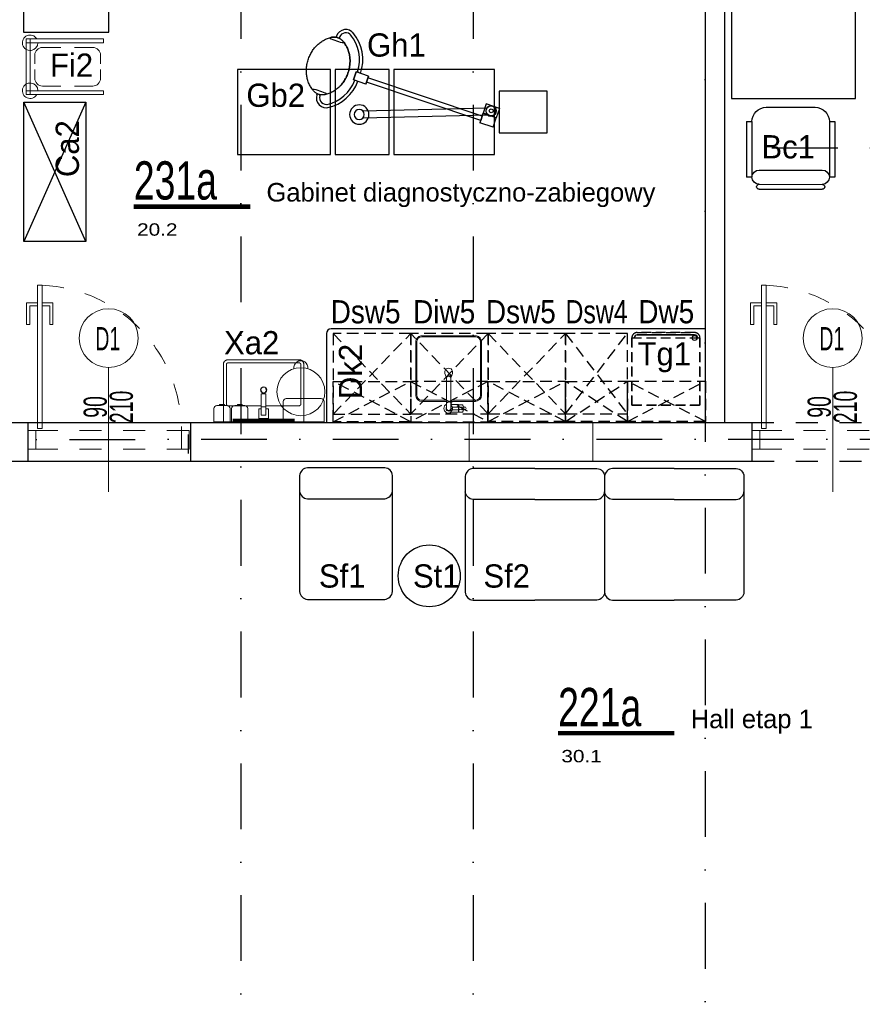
# Model space of a CAD drawing. Header units: millimetres. Extents: x 14495 to 271441, y -21035 to 2232.
# Tile 166 of 227: x 85807 to 86351, y -2618 to -1982. Entities that reach past the tile are written whole.
import ezdxf
from ezdxf.enums import TextEntityAlignment as Align

# ---------------------------------------------------------------- set-up
doc = ezdxf.new("R2010")
doc.units = ezdxf.units.MM
for name, pattern in [('0921-PX-TE-20-60$0$0921-X-AR-20-00-FA$0$DASHED2', [0.375, 0.25, -0.125]), ('DASHDOT', [1, 0.5, -0.25, 0, -0.25]), ('DASHED', [28.222222, 14.111111, -14.111111]), ('KRESKOWA2', [0.375, 0.25, -0.125])]:
    doc.linetypes.add(name, pattern=pattern)
for name, color, linetype in [('-- TECH  SYMBOLE', 1, 'Continuous'), ('-- TECH SYMBOLE NOWE', 1, 'Continuous'), ('-- TECH WYPOSAŻENIE', 2, 'Continuous'), ('-TECH SANITARNA', 1, 'Continuous'), ('_1_cienkie', 251, 'Continuous'), ('A-POW-NR', 1, 'Continuous'), ('A_cieńsza', 8, 'Continuous'), ('A_L_PRZEK', 3, 'Continuous'), ('A_OSIE', 252, 'DASHDOT'), ('A_PROJEKTOWANE', 3, 'Continuous'), ('A_SC_DZIAlOWE', 4, 'Continuous'), ('TECH Meble', 1, 'Continuous'), ('TECH Sprzęt', 1, 'Continuous')]:
    doc.layers.add(name, color=color, linetype=linetype)
for name, color, linetype, lineweight in [('03', 2, 'Continuous', 13), ('A-DOOR-IDEN', 1, 'Continuous', 18), ('A_Stolarka_drzwi', 1, 'Continuous', 9), ('M_drzwi', 1, 'Continuous', 5), ('P-SANR-FIXT', 2, 'Continuous', 9), ('Q-SPCQ', 2, 'Continuous', 9), ('TECH Wyp-meble', 1, 'Continuous', 15), ('TECH Wyp-meble nowe', 1, 'Continuous', 30), ('TECH Wyp-sanitar', 8, 'Continuous', 30)]:
    doc.layers.add(name, color=color, linetype=linetype, lineweight=lineweight)
doc.layers.add('A-POW', color=2, linetype='Continuous', plot=False)
doc.styles.add('arial-tab', font='arial.ttf')
doc.styles.add('ARIAL1_2', font='arial.ttf', dxfattribs={"width": 1.2})
doc.styles.add('arialce', font='ARIALN.TTF')
doc.styles.add('cent', font='swissel.ttf')
doc.styles.add('cg', font='GOTHIC.TTF')
doc.styles.add('ROMANS', font='romans', dxfattribs={"width": 0.6})
doc.styles.add('switz721ltexbt', font='swissel.ttf')

# ---------------------------------------------------------------- blocks, each defined once
blk = doc.blocks.new('DRZWI Z OSCIEZNICA NIEOKALAJACA 90')
at = {"linetype": 'DASHED'}
for p, q in [((-12, 5), (-12, 99)), ((0, 5), (0, 99))]:
    blk.add_line(p, q, dxfattribs=at)
at = {"ltscale": 0.05}
blk.add_line((-39.5, 52), (25.59, 52), dxfattribs=at)
for points in [[(-12, 99), (-12, 104), (0, 104), (0, 99)], [(93.91, 9.01), (1.43, 9.01), (1.43, 6.01), (93.91, 6.01)], [(-12, 0), (-12, 5), (0, 5), (0, 0)]]:
    blk.add_lwpolyline(points, close=True)
for points in [[(82.48, 9.01), (82.48, 16.01), (68.48, 16.01), (68.48, 14.01), (80.48, 14.01), (80.48, 9.01)], [(82.48, 6.01), (82.48, -0.99), (68.48, -0.99), (68.48, 1.01), (80.48, 1.01), (80.48, 6.01)]]:
    blk.add_lwpolyline(points)
at = {"linetype": 'DASHED'}
blk.add_arc((0, 5), 94, 2.44751, 90, dxfattribs=at)
blk = doc.blocks.new('POW')
at = {"const_width": 5}
blk.add_lwpolyline([(125.3, 0), (0, 0)], dxfattribs=at)
at = {"style": 'switz721ltexbt'}
blk.add_attdef('001', (-1.8, 12.3), '', height=41.2, dxfattribs=at)
blk = doc.blocks.new('SSCVCFDSS')
blk.add_line((0, 50.02), (0, 0))
blk.add_circle((0, -19), 19)
at = {"style": 'ROMANS', "text_generation_flag": 4, "width": 0.6}
blk.add_attdef('FD1-8', text='', height=13, rotation=270, dxfattribs=at).set_placement((6.15, 55.19), align=Align.RIGHT)
for tag, p in [('200', (8.16, 25.47)), ('90', (-8.71, 25.47))]:
    blk.add_attdef(tag, text='', height=13, rotation=270, dxfattribs=at).set_placement(p, align=Align.MIDDLE)
blk.add_attdef('AL6C', text='', height=13, dxfattribs=at).set_placement((-0.56, -18.64), align=Align.MIDDLE)
blk = doc.blocks.new('Umywalka ceramiczna prostokątna - Umywalka nablatowa 60x45-V4-PW_K0')
at = {"layer": 'Q-SPCQ'}
for p, q in [((-13.5, 39.5), (-13.5, 2.5)), ((-11.5, 13.82), (-11.5, 39.5)), ((35.5, 42.5), (-10.5, 42.5)), ((-10.5, 40.5), (35.5, 40.5)), ((36.5, 39.5), (36.5, 13.82)), ((38.5, 2.5), (38.5, 39.5)), ((14, 20.41), (11, 20.41)), ((11, 20.41), (11, 18.11)), ((14, 20.41), (11, 20.41)), ((14, 18.11), (14, 20.41)), ((11, 12.82), (-10.5, 12.82)), ((11, 12.15), (11, 18.11)), ((14, 18.11), (14, 12.15)), ((35.5, 12.82), (14, 12.82)), ((9.32, 10.62), (9.32, 4.66)), ((11, 10.81), (9.51, 10.81)), ((11, 8.65), (11, 12.15)), ((14, 12.15), (11, 12.15)), ((11, 6.65), (11, 8.65)), ((14, 6.65), (11, 6.65)), ((14, 12.15), (14, 8.65)), ((15.46, 10.81), (14, 10.81)), ((14, 8.65), (14, 6.65)), ((15.65, 4.66), (15.65, 10.62)), ((-13.5, 2.5), (38.5, 2.5)), ((9.47, 4.51), (15.5, 4.51))]:
    blk.add_line(p, q, dxfattribs=at)
at = {"layer": 'Q-SPCQ', "flags": 128}
for points in [[(-10.5, 42.5), (-10.62, 42.5), (-10.74, 42.49), (-10.86, 42.48), (-10.98, 42.46), (-11.1, 42.44), (-11.21, 42.41), (-11.33, 42.38), (-11.44, 42.35), (-11.56, 42.31), (-11.67, 42.26), (-11.78, 42.21), (-11.89, 42.16), (-11.99, 42.1), (-12.09, 42.04), (-12.19, 41.98), (-12.29, 41.91), (-12.39, 41.83), (-12.48, 41.76), (-12.57, 41.67), (-12.65, 41.59), (-12.73, 41.5), (-12.81, 41.41), (-12.89, 41.32), (-12.96, 41.22), (-13.02, 41.12), (-13.09, 41.02), (-13.15, 40.91), (-13.2, 40.81), (-13.25, 40.7), (-13.3, 40.59), (-13.34, 40.47), (-13.37, 40.36), (-13.41, 40.24), (-13.43, 40.13), (-13.46, 40.01), (-13.47, 39.89), (-13.49, 39.77), (-13.5, 39.65), (-13.5, 39.53), (-13.5, 39.5)], [(-11.5, 39.5), (-11.5, 39.54), (-11.5, 39.58), (-11.49, 39.62), (-11.49, 39.66), (-11.48, 39.7), (-11.47, 39.74), (-11.46, 39.78), (-11.45, 39.81), (-11.44, 39.85), (-11.42, 39.89), (-11.4, 39.93), (-11.39, 39.96), (-11.37, 40), (-11.35, 40.03), (-11.33, 40.06), (-11.3, 40.1), (-11.28, 40.13), (-11.25, 40.16), (-11.22, 40.19), (-11.2, 40.22), (-11.17, 40.24), (-11.14, 40.27), (-11.11, 40.3), (-11.07, 40.32), (-11.04, 40.34), (-11.01, 40.36), (-10.97, 40.38), (-10.94, 40.4), (-10.9, 40.42), (-10.86, 40.43), (-10.82, 40.45), (-10.79, 40.46), (-10.75, 40.47), (-10.71, 40.48), (-10.67, 40.49), (-10.63, 40.49), (-10.59, 40.5), (-10.55, 40.5), (-10.51, 40.5), (-10.5, 40.5)], [(-11.49, 39.63), (-11.5, 39.59), (-11.5, 39.55), (-11.5, 39.51), (-11.5, 39.5)], [(-11.1, 40.3), (-11.13, 40.28), (-11.16, 40.25), (-11.19, 40.22), (-11.22, 40.2), (-11.24, 40.17)], [(-10.5, 40.5), (-10.54, 40.5), (-10.58, 40.5), (-10.62, 40.49), (-10.66, 40.49)], [(38.5, 39.5), (38.5, 39.62), (38.49, 39.74), (38.48, 39.86), (38.46, 39.98), (38.44, 40.1), (38.41, 40.21), (38.38, 40.33), (38.35, 40.44), (38.31, 40.56), (38.26, 40.67), (38.21, 40.78), (38.16, 40.89), (38.1, 40.99), (38.04, 41.09), (37.98, 41.19), (37.91, 41.29), (37.83, 41.39), (37.76, 41.48), (37.67, 41.57), (37.59, 41.65), (37.5, 41.73), (37.41, 41.81), (37.32, 41.89), (37.22, 41.96), (37.12, 42.02), (37.02, 42.09), (36.91, 42.15), (36.81, 42.2), (36.7, 42.25), (36.59, 42.3), (36.47, 42.34), (36.36, 42.37), (36.24, 42.41), (36.13, 42.43), (36.01, 42.46), (35.89, 42.47), (35.77, 42.49), (35.65, 42.5), (35.53, 42.5), (35.5, 42.5)], [(35.63, 40.49), (35.59, 40.5), (35.55, 40.5), (35.51, 40.5), (35.5, 40.5)], [(35.5, 40.5), (35.54, 40.5), (35.58, 40.5), (35.62, 40.49), (35.66, 40.49), (35.7, 40.48), (35.74, 40.47), (35.78, 40.46), (35.81, 40.45), (35.85, 40.44), (35.89, 40.42), (35.93, 40.4), (35.96, 40.39), (36, 40.37), (36.03, 40.35), (36.06, 40.33), (36.1, 40.3), (36.13, 40.28), (36.16, 40.25), (36.19, 40.22), (36.22, 40.2), (36.24, 40.17), (36.27, 40.14), (36.3, 40.11), (36.32, 40.07), (36.34, 40.04), (36.36, 40.01), (36.38, 39.97), (36.4, 39.94), (36.42, 39.9), (36.43, 39.86), (36.45, 39.82), (36.46, 39.79), (36.47, 39.75), (36.48, 39.71), (36.49, 39.67), (36.49, 39.63), (36.5, 39.59), (36.5, 39.55), (36.5, 39.51), (36.5, 39.5)], [(36.3, 40.1), (36.28, 40.13), (36.25, 40.16), (36.22, 40.19), (36.2, 40.22), (36.17, 40.24)], [(36.5, 39.5), (36.5, 39.54), (36.5, 39.58), (36.49, 39.62), (36.49, 39.66)], [(-11.5, 13.82), (-11.5, 13.78), (-11.5, 13.74), (-11.49, 13.7), (-11.49, 13.66)], [(-10.5, 12.82), (-10.54, 12.82), (-10.58, 12.82), (-10.62, 12.82), (-10.66, 12.83), (-10.7, 12.84), (-10.74, 12.85), (-10.78, 12.86), (-10.81, 12.87), (-10.85, 12.88), (-10.89, 12.9), (-10.93, 12.91), (-10.96, 12.93), (-11, 12.95), (-11.03, 12.97), (-11.06, 12.99), (-11.1, 13.02), (-11.13, 13.04), (-11.16, 13.07), (-11.19, 13.09), (-11.22, 13.12), (-11.24, 13.15), (-11.27, 13.18), (-11.3, 13.21), (-11.32, 13.24), (-11.34, 13.28), (-11.36, 13.31), (-11.38, 13.35), (-11.4, 13.38), (-11.42, 13.42), (-11.43, 13.45), (-11.45, 13.49), (-11.46, 13.53), (-11.47, 13.57), (-11.48, 13.61), (-11.49, 13.65), (-11.49, 13.69), (-11.5, 13.73), (-11.5, 13.77), (-11.5, 13.81), (-11.5, 13.82)], [(-11.3, 13.22), (-11.28, 13.19), (-11.25, 13.16), (-11.22, 13.13), (-11.2, 13.1), (-11.17, 13.07)], [(-10.63, 12.83), (-10.59, 12.82), (-10.55, 12.82), (-10.51, 12.82), (-10.5, 12.82)], [(36.5, 13.82), (36.5, 13.78), (36.5, 13.74), (36.49, 13.7), (36.49, 13.66), (36.48, 13.62), (36.47, 13.58), (36.46, 13.54), (36.45, 13.5), (36.44, 13.46), (36.42, 13.43), (36.4, 13.39), (36.39, 13.36), (36.37, 13.32), (36.35, 13.29), (36.33, 13.25), (36.3, 13.22), (36.28, 13.19), (36.25, 13.16), (36.22, 13.13), (36.2, 13.1), (36.17, 13.07), (36.14, 13.05), (36.11, 13.02), (36.07, 13), (36.04, 12.98), (36.01, 12.95), (35.97, 12.94), (35.94, 12.92), (35.9, 12.9), (35.86, 12.89), (35.82, 12.87), (35.79, 12.86), (35.75, 12.85), (35.71, 12.84), (35.67, 12.83), (35.63, 12.83), (35.59, 12.82), (35.55, 12.82), (35.51, 12.82), (35.5, 12.82)], [(35.5, 12.82), (35.54, 12.82), (35.58, 12.82), (35.62, 12.82), (35.66, 12.83)], [(36.1, 13.02), (36.13, 13.04), (36.16, 13.07), (36.19, 13.09), (36.22, 13.12), (36.24, 13.15)], [(36.49, 13.69), (36.5, 13.73), (36.5, 13.77), (36.5, 13.81), (36.5, 13.82)]]:
    blk.add_lwpolyline(points, dxfattribs=at)
at = {"layer": 'Q-SPCQ'}
for centre, radius, start, end in [((12.5, 23), 2, 0, 180), ((12.5, 23), 2, 180, 360), ((12.5, 23), 1.82, 165.15778, 180), ((12.5, 23), 1.82, 180, 191.34075), ((12.5, 23), 1.63, 175.36727, 180), ((12.5, 23), 1.63, 175.36727, 180), ((12.5, 23), 1.63, 180, 198.62064), ((12.5, 23), 1.63, 180, 198.62064), ((12.5, 23), 1.82, 208.98332, 219.73377), ((12.5, 23), 1.82, 95.84531, 146.66266), ((12.5, 23), 1.63, 216.87489, 225), ((12.5, 23), 1.63, 216.87489, 225), ((12.5, 23), 1.82, 225, 229.4056), ((12.5, 23), 1.82, 232.75928, 242.71908), ((12.5, 23), 1.82, 265.13096, 274.18327), ((12.5, 23), 1.82, 85.13096, 94.18327), ((12.5, 23), 1.82, 275.84531, 326.66266), ((12.5, 23), 1.82, 52.75928, 62.71908), ((12.5, 23), 1.63, 36.87489, 45), ((12.5, 23), 1.63, 36.87489, 45), ((12.5, 23), 1.82, 45, 49.4056), ((12.5, 23), 1.82, 28.98332, 39.73377), ((12.5, 23), 1.63, 0, 18.62064), ((12.5, 23), 1.63, 0, 18.62064), ((12.5, 23), 1.63, 355.36727, 360), ((12.5, 23), 1.63, 355.36727, 360), ((12.5, 23), 1.82, 345.15778, 360), ((12.5, 23), 1.82, 0, 11.34075), ((9.51, 10.62), 0.187, 90, 180), ((9.51, 10.62), 0.187, 120, 150), ((9.51, 10.62), 0.187, 120, 150), ((9.51, 10.62), 0.187, 120, 150), ((15.46, 10.62), 0.187, 0, 90), ((15.46, 10.62), 0.187, 30, 60), ((15.46, 10.62), 0.187, 30, 60), ((15.46, 10.62), 0.187, 30, 60), ((9.47, 4.66), 0.149, 180, 270), ((15.5, 4.66), 0.149, 270, 360)]:
    blk.add_arc(centre, radius, start, end, dxfattribs=at)
blk = doc.blocks.new('Sink-Top_Mount-Kitchen-All_in_One-KOHLER-Verse-K-RH28176 - NA-Stainless Steel-2198421-PW_K0')
at = {"layer": 'P-SANR-FIXT'}
for p, q in [((-1.4, 22.98), (-1.4, 25.74)), ((1.9, 28.2), (0.66, 28.2)), ((1.41, 22.98), (1.41, 25.63)), ((6.2, 28.2), (1.9, 28.2)), ((6.2, 28.2), (1.9, 28.2)), ((2.75, 26.59), (6.2, 26.59)), ((6.26, 28.04), (6.26, 28.14)), ((6.26, 28.04), (6.26, 28.14)), ((6.56, 27.9), (6.26, 28.04)), ((6.26, 28.04), (6.56, 27.9)), ((6.26, 23.44), (6.26, 28.04)), ((6.56, 28.04), (6.56, 27.9)), ((6.56, 27.9), (6.56, 28.04)), ((6.56, 23.58), (6.56, 27.9)), ((9.05, 28.14), (6.61, 28.1)), ((6.61, 28.1), (9.05, 28.14)), ((8.67, 25.31), (8.67, 26.18)), ((9.54, 26.51), (8.89, 26.39)), ((10.27, 26.63), (9.54, 26.51)), ((10.27, 26.63), (9.54, 26.51)), ((9.81, 26.38), (9.81, 25.09)), ((9.88, 26.5), (10.14, 26.61)), ((-17.34, 20.49), (-1.4, 20.49)), ((-17.09, 21.31), (-1.4, 21.31)), ((-1.4, 22.98), (-1.4, 5.99)), ((1.41, 5.98), (1.41, 22.98)), ((1.41, 21.31), (17.09, 21.31)), ((17.34, 20.49), (1.41, 20.49)), ((1.9, 23.29), (6.2, 23.29)), ((2.75, 24.89), (6.2, 24.89)), ((6.26, 23.44), (6.56, 23.58)), ((6.26, 23.35), (6.26, 23.44)), ((6.56, 23.58), (6.56, 23.44)), ((6.61, 23.39), (9.05, 23.35)), ((9.54, 24.98), (8.89, 25.09)), ((9.54, 24.98), (10.36, 24.84)), ((10.36, 24.84), (9.54, 24.98)), ((9.88, 24.98), (10.14, 24.87)), ((-21.21, 17.66), (-21.21, -17.66)), ((-20.52, 17.32), (-20.52, -17.32)), ((20.52, 17.32), (20.52, -17.32)), ((21.24, 17.15), (21.24, -17.15)), ((-1.4, 5.99), (-2.41, 3.21)), ((2.41, 3.21), (1.41, 5.98)), ((-18.02, -21.2), (18.02, -21.2)), ((-17.34, -20.49), (17.34, -20.49))]:
    blk.add_line(p, q, dxfattribs=at)
for centre, radius, start, end in [((0.01, 25.74), 3.1, 52.35615, 242.9065), ((0.01, 25.74), 3.1, 52.35615, 242.9065), ((0.01, 25.74), 1.74, 323.24783, 215.95491), ((0, 25.74), 1.41, 355.43675, 180), ((-0.19, 25.74), 2.6, 307.88658, 70.8028), ((6.2, 28.14), 0.0595, 0, 90), ((6.2, 28.14), 0.0595, 0, 90), ((6.06, 26.46), 0.196, 346.1171, 44.30035), ((6.62, 28.04), 0.0568, 91.00007, 180), ((6.62, 28.04), 0.0568, 91.00007, 180), ((6.79, 26.34), 0.228, 139.82398, 187.57337), ((23.03, -242.25), 269.24, 93.1404, 93.49658), ((8.81, 26.2), 0.15, 130.72158, 188.35886), ((8.95, 26.03), 0.364, 100, 130.72158), ((9.96, 26.38), 0.142, 121.50212, 180), ((10.35, 25.74), 0.9, 270.54991, 95.55598), ((10.35, 25.74), 0.9, 270.54991, 95.55598), ((-17.09, 17.15), 4.16, 90, 173.05332), ((-17.34, 17.32), 3.17, 90, 180), ((0.01, 25.74), 3.1, 296.79523, 307.64385), ((6.06, 25.03), 0.196, 315.69965, 13.8829), ((6.2, 23.35), 0.0595, 270, 360), ((6.79, 25.14), 0.228, 172.42663, 220.17602), ((6.62, 23.44), 0.0568, 180, 268.99993), ((8.01, 34.63), 9.74, 261.75236, 271.61067), ((8.81, 25.29), 0.15, 171.64114, 229.27842), ((8.95, 25.45), 0.364, 229.27842, 260), ((9.93, 25.09), 0.12, 180, 244.39803), ((17.09, 17.15), 4.16, 360, 90), ((17.34, 17.32), 3.17, 0, 90), ((0, 2.33), 2.57, 160, 20), ((-17.09, -17.15), 4.16, 186.94668, 257.05984), ((-17.34, -17.32), 3.18, 180, 270), ((17.34, -17.32), 3.17, 270, 360), ((17.09, -17.15), 4.16, 282.94016, 0)]:
    blk.add_arc(centre, radius, start, end, dxfattribs=at)
for centre, major_axis, ratio, start_param, end_param in [((9.04, 25.73), (0, 2.42), 0.113203, 5.594218, 6.231005), ((0, 5.79), (1.41, 0), 0.945181, 2.930002, 6.494496), ((0, 6.35), (1.41, 0), 0.941223, 3.210567, 6.283185)]:
    blk.add_ellipse(centre, major_axis=major_axis, ratio=ratio, start_param=start_param, end_param=end_param, dxfattribs=at)
for points, knots in [([(2.45, 25.74), (2.45, 25.78), (2.45, 25.86), (2.46, 25.96), (2.47, 26.05), (2.47, 26.11), (2.48, 26.16), (2.49, 26.2), (2.49, 26.23), (2.5, 26.26), (2.51, 26.3), (2.52, 26.35), (2.54, 26.39), (2.55, 26.43), (2.57, 26.45), (2.59, 26.47), (2.61, 26.5), (2.65, 26.53), (2.69, 26.57), (2.73, 26.58), (2.75, 26.59)], [0, 0, 0, 0, 0.125, 0.25, 0.3125, 0.375, 0.4375, 0.46875, 0.5, 0.53125, 0.5625, 0.625, 0.6875, 0.71875, 0.75, 0.78125, 0.8125, 0.875, 0.9375, 1, 1, 1, 1]), ([(2.45, 25.74), (2.45, 25.7), (2.45, 25.62), (2.46, 25.52), (2.47, 25.44), (2.47, 25.38), (2.48, 25.33), (2.49, 25.29), (2.49, 25.26), (2.5, 25.23), (2.51, 25.19), (2.52, 25.14), (2.54, 25.09), (2.55, 25.06), (2.57, 25.03), (2.59, 25.01), (2.61, 24.98), (2.65, 24.95), (2.69, 24.92), (2.73, 24.9), (2.75, 24.89)], [0, 0, 0, 0, 0.125, 0.25, 0.3125, 0.375, 0.4375, 0.46875, 0.5, 0.53125, 0.5625, 0.625, 0.6875, 0.71875, 0.75, 0.78125, 0.8125, 0.875, 0.9375, 1, 1, 1, 1]), ([(8.28, 26.59), (8.3, 26.58), (8.34, 26.56), (8.39, 26.53), (8.42, 26.5), (8.44, 26.47), (8.46, 26.45), (8.47, 26.42), (8.48, 26.39), (8.5, 26.34), (8.51, 26.29), (8.52, 26.25), (8.52, 26.22), (8.53, 26.19), (8.54, 26.15), (8.54, 26.1), (8.55, 26.04), (8.55, 25.96), (8.56, 25.86), (8.56, 25.78), (8.56, 25.74)], [-1, -1, -1, -1, -0.9375, -0.875, -0.8125, -0.78125, -0.75, -0.71875, -0.6875, -0.625, -0.5625, -0.53125, -0.5, -0.46875, -0.4375, -0.375, -0.3125, -0.25, -0.125, 0, 0, 0, 0]), ([(8.28, 24.9), (8.3, 24.9), (8.34, 24.92), (8.39, 24.95), (8.42, 24.99), (8.44, 25.01), (8.46, 25.04), (8.47, 25.06), (8.48, 25.09), (8.5, 25.14), (8.51, 25.19), (8.52, 25.23), (8.52, 25.26), (8.53, 25.29), (8.54, 25.33), (8.54, 25.38), (8.55, 25.44), (8.55, 25.52), (8.56, 25.62), (8.56, 25.7), (8.56, 25.74)], [-1, -1, -1, -1, -0.9375, -0.875, -0.8125, -0.78125, -0.75, -0.71875, -0.6875, -0.625, -0.5625, -0.53125, -0.5, -0.46875, -0.4375, -0.375, -0.3125, -0.25, -0.125, 0, 0, 0, 0]), ([(9.54, 26.51), (9.53, 26.56), (9.5, 26.67), (9.46, 26.79), (9.43, 26.89), (9.41, 26.96), (9.38, 27.03), (9.36, 27.09), (9.35, 27.14), (9.33, 27.18), (9.31, 27.24), (9.29, 27.3), (9.27, 27.36), (9.25, 27.42), (9.23, 27.5), (9.22, 27.55), (9.21, 27.59)], [0, 0, 0, 0, 0.125, 0.25, 0.3125, 0.375, 0.4375, 0.5, 0.53125, 0.5625, 0.625, 0.6875, 0.75, 0.8125, 0.875, 1, 1, 1, 1]), ([(9.21, 23.89), (9.22, 23.93), (9.23, 23.98), (9.25, 24.06), (9.27, 24.12), (9.29, 24.18), (9.31, 24.25), (9.33, 24.3), (9.35, 24.35), (9.36, 24.39), (9.38, 24.45), (9.41, 24.52), (9.43, 24.59), (9.46, 24.69), (9.5, 24.82), (9.53, 24.92), (9.54, 24.98)], [0, 0, 0, 0, 0.125, 0.1875, 0.25, 0.3125, 0.375, 0.4375, 0.46875, 0.5, 0.5625, 0.625, 0.6875, 0.75, 0.875, 1, 1, 1, 1])]:
    blk.add_open_spline(points, degree=3, knots=knots, dxfattribs=at)
for points in [[(9.21, 27.59), (9.21, 27.64), (9.19, 27.73), (9.17, 27.84), (9.15, 27.94), (9.13, 28.02), (9.1, 28.08), (9.08, 28.12), (9.06, 28.13), (9.05, 28.14)], [(9.54, 26.51), (9.51, 26.65), (9.43, 26.92), (9.29, 27.29), (9.23, 27.49), (9.21, 27.59)], [(9.05, 23.35), (9.06, 23.35), (9.08, 23.36), (9.1, 23.4), (9.13, 23.47), (9.15, 23.54), (9.17, 23.64), (9.19, 23.76), (9.21, 23.85), (9.21, 23.89)], [(9.54, 24.98), (9.51, 24.83), (9.43, 24.56), (9.29, 24.2), (9.23, 23.99), (9.21, 23.89)]]:
    blk.add_open_spline(points, degree=3, dxfattribs=at)
blk = doc.blocks.new('STÓŁ-ZABIEGOWY')
at = {"linetype": 'Continuous'}
for points in [[(34, -27.5), (99, -27.5), (99, 27.5), (34, 27.5)], [(102, -27.5), (137, -27.5), (137, 27.5), (102, 27.5)], [(140, -27.5), (200, -27.5), (200, 27.5), (140, 27.5)], [(0, -13.5), (31, -13.5), (31, 13.5), (0, 13.5)]]:
    blk.add_lwpolyline(points, close=True, dxfattribs=at)
blk = doc.blocks.new('technologia$0$ramię_L_B_krótkie')
at = {"linetype": 'Continuous'}
for p, q in [((12.41, -36.7), (-67.9, -36.7)), ((12.41, -41.2), (-67.9, -41.2))]:
    blk.add_line(p, q, dxfattribs=at)
for centre, radius in [((-70.24, -38.95), 3.25), ((14.76, -38.95), 6.25), ((14.76, -38.95), 3.25)]:
    blk.add_circle(centre, radius, dxfattribs=at)
blk = doc.blocks.new('technologia$0$lampa bezcieniowa zabiegowa mała')
at = {"linetype": 'Continuous'}
for p, q in [((-66.71, 22.07), (-66.71, 21.37)), ((-64.59, 22.07), (-64.59, 21.37)), ((38.9, 11.19), (38.9, 4.85)), ((47.92, 11.19), (38.9, 11.19)), ((47.92, 11.19), (47.92, 4.85)), ((-38.9, 4.19), (-47.3, 4.19)), ((-38.9, 4.19), (-47.3, 4.19)), ((-47.3, 4.19), (-47.3, -1.19)), ((-47.3, -1.19), (-47.3, 4.19)), ((-46.46, 5.03), (-46.46, 4.19)), ((-38.9, 4.19), (-38.9, -1.19)), ((-38.9, -1.19), (-38.9, 4.19)), ((38.9, 3), (-38.9, 3)), ((38.9, 0), (-38.9, 0)), ((38.9, 3), (38.89, 0)), ((47.92, 4.85), (38.9, 4.85)), ((47.92, 4.71), (38.9, 4.71)), ((38.9, 4.71), (38.9, -1.64)), ((39.11, 4.85), (39.11, 4.71)), ((47.71, 4.85), (47.71, 4.71)), ((47.92, -1.64), (47.92, 4.71)), ((-38.9, -1.19), (-47.3, -1.19)), ((-38.9, -1.19), (-47.3, -1.19)), ((47.92, -1.64), (38.9, -1.64)), ((-66.71, -17.79), (-66.71, -17.1)), ((-64.59, -17.79), (-64.59, -17.1))]:
    blk.add_line(p, q, dxfattribs=at)
for points in [[(-76.94, 12.22), (-76.61, 12.85), (-76.27, 13.48), (-75.9, 14.09), (-75.51, 14.69), (-75.1, 15.27), (-74.67, 15.83), (-74.22, 16.38), (-73.75, 16.92), (-73.27, 17.43), (-72.77, 17.93), (-72.25, 18.4), (-71.72, 18.86), (-71.17, 19.3), (-70.61, 19.72), (-70.03, 20.11)], [(-65.65, 21.44), (-66.1, 21.42), (-66.54, 21.39), (-66.98, 21.32), (-67.42, 21.23), (-67.85, 21.12), (-68.28, 20.98), (-68.7, 20.82), (-69.11, 20.64), (-69.51, 20.43), (-69.9, 20.2)], [(-69.9, 20.2), (-69.51, 20.43), (-69.11, 20.64), (-68.7, 20.82), (-68.28, 20.98), (-67.85, 21.12), (-67.42, 21.23), (-66.98, 21.32), (-66.54, 21.39), (-66.1, 21.42), (-65.65, 21.44)], [(-61.4, 20.2), (-61.79, 20.43), (-62.19, 20.64), (-62.6, 20.82), (-63.02, 20.98), (-63.44, 21.12), (-63.88, 21.23), (-64.31, 21.32), (-64.76, 21.39), (-65.2, 21.42), (-65.65, 21.44)], [(-65.65, 21.44), (-65.2, 21.42), (-64.76, 21.39), (-64.31, 21.32), (-63.88, 21.23), (-63.44, 21.12), (-63.02, 20.98), (-62.6, 20.82), (-62.19, 20.64), (-61.79, 20.43), (-61.4, 20.2)], [(-61.4, 20.2), (-61.37, 20.18), (-61.34, 20.16), (-61.32, 20.15), (-61.29, 20.13), (-61.26, 20.11)], [(-54.36, 12.22), (-54.68, 12.85), (-55.03, 13.48), (-55.4, 14.09), (-55.79, 14.69), (-56.2, 15.27), (-56.63, 15.83), (-57.08, 16.38), (-57.54, 16.92), (-58.03, 17.43), (-58.53, 17.93), (-59.05, 18.4), (-59.58, 18.86), (-60.13, 19.3), (-60.69, 19.72), (-61.26, 20.11)], [(-61.26, 20.11), (-60.69, 19.72), (-60.13, 19.3), (-59.58, 18.86), (-59.05, 18.4), (-58.53, 17.93), (-58.03, 17.43), (-57.54, 16.92), (-57.08, 16.38), (-56.63, 15.83), (-56.2, 15.27), (-55.79, 14.69), (-55.4, 14.09), (-55.03, 13.48), (-54.68, 12.85), (-54.36, 12.22)], [(-79.06, 4.92), (-78.96, 5.64), (-78.85, 6.35), (-78.71, 7.05), (-78.56, 7.75), (-78.37, 8.45), (-78.17, 9.14), (-77.95, 9.82), (-77.7, 10.49)], [(-77.7, 10.49), (-77.56, 10.84), (-77.42, 11.19), (-77.26, 11.53), (-77.11, 11.88), (-76.94, 12.22)], [(-53.6, 10.49), (-53.74, 10.84), (-53.88, 11.19), (-54.03, 11.53), (-54.19, 11.88), (-54.36, 12.22)], [(-54.36, 12.22), (-54.19, 11.88), (-54.03, 11.53), (-53.88, 11.19), (-53.74, 10.84), (-53.6, 10.49)], [(-52.24, 4.92), (-52.33, 5.64), (-52.45, 6.35), (-52.58, 7.05), (-52.74, 7.75), (-52.92, 8.45), (-53.13, 9.14), (-53.35, 9.82), (-53.6, 10.49)], [(-53.6, 10.49), (-53.35, 9.82), (-53.13, 9.14), (-52.92, 8.45), (-52.74, 7.75), (-52.58, 7.05), (-52.45, 6.35), (-52.33, 5.64), (-52.24, 4.92)], [(-79.06, -0.64), (-79.13, 0.15), (-79.18, 0.94), (-79.21, 1.74), (-79.21, 2.54), (-79.18, 3.33), (-79.13, 4.13), (-79.06, 4.92)], [(-52.24, -0.64), (-52.17, 0.15), (-52.11, 0.94), (-52.09, 1.74), (-52.09, 2.54), (-52.11, 3.33), (-52.17, 4.13), (-52.24, 4.92)], [(-52.24, 4.92), (-52.17, 4.13), (-52.11, 3.33), (-52.09, 2.54), (-52.09, 1.74), (-52.11, 0.94), (-52.17, 0.15), (-52.24, -0.64)], [(-77.7, -6.21), (-77.95, -5.54), (-78.17, -4.86), (-78.37, -4.17), (-78.56, -3.48), (-78.71, -2.77), (-78.85, -2.07), (-78.96, -1.36), (-79.06, -0.64)], [(-76.94, -7.94), (-77.11, -7.6), (-77.26, -7.26), (-77.42, -6.91), (-77.56, -6.56), (-77.7, -6.21)], [(-54.36, -7.94), (-54.19, -7.6), (-54.03, -7.26), (-53.88, -6.91), (-53.74, -6.56), (-53.6, -6.21)], [(-53.6, -6.21), (-53.74, -6.56), (-53.88, -6.91), (-54.03, -7.26), (-54.19, -7.6), (-54.36, -7.94)], [(-53.6, -6.21), (-53.35, -5.54), (-53.13, -4.86), (-52.92, -4.17), (-52.74, -3.48), (-52.58, -2.77), (-52.45, -2.07), (-52.33, -1.36), (-52.24, -0.64)], [(-52.24, -0.64), (-52.33, -1.36), (-52.45, -2.07), (-52.58, -2.77), (-52.74, -3.48), (-52.92, -4.17), (-53.13, -4.86), (-53.35, -5.54), (-53.6, -6.21)], [(-70.03, -15.83), (-70.61, -15.44), (-71.17, -15.02), (-71.72, -14.58), (-72.25, -14.13), (-72.77, -13.65), (-73.27, -13.15), (-73.75, -12.64), (-74.22, -12.11), (-74.67, -11.56), (-75.1, -10.99), (-75.51, -10.41), (-75.9, -9.81), (-76.27, -9.2), (-76.61, -8.58), (-76.94, -7.94)], [(-54.36, -7.94), (-54.68, -8.58), (-55.03, -9.2), (-55.4, -9.81), (-55.79, -10.41), (-56.2, -10.99), (-56.63, -11.56), (-57.08, -12.11), (-57.54, -12.64), (-58.03, -13.15), (-58.53, -13.65), (-59.05, -14.13), (-59.58, -14.58), (-60.13, -15.02), (-60.69, -15.44), (-61.26, -15.83)], [(-65.65, -17.16), (-66.1, -17.15), (-66.54, -17.11), (-66.98, -17.05), (-67.42, -16.96), (-67.85, -16.84), (-68.28, -16.71), (-68.7, -16.54), (-69.11, -16.36), (-69.51, -16.15), (-69.9, -15.92)], [(-61.4, -15.92), (-61.79, -16.15), (-62.19, -16.36), (-62.6, -16.54), (-63.02, -16.71), (-63.44, -16.84), (-63.88, -16.96), (-64.31, -17.05), (-64.76, -17.11), (-65.2, -17.15), (-65.65, -17.16)]]:
    blk.add_lwpolyline(points, dxfattribs=at)
for radius in [3.25, 1.25]:
    blk.add_circle((43.41, 8.02), radius, dxfattribs=at)
for centre, radius, start, end in [((-60.36, 22.07), 6.35, 53.47242, 180), ((-60.36, 22.07), 4.23, 53.47242, 180), ((-71.27, 4.61), 24.81, 360, 58.92287), ((-71.27, 4.61), 26.93, 359.10639, 58.92287), ((-65.65, 42.85), 23.67, 257.86247, 282.13753), ((-71.27, -0.33), 24.81, 301.07713, 358.02121), ((-71.27, -0.33), 26.93, 301.07713, 358.17681), ((-65.65, -38.57), 23.67, 77.86247, 102.13753), ((-60.36, -17.79), 6.35, 180, 306.52758), ((-60.36, -17.79), 4.23, 180, 306.52758)]:
    blk.add_arc(centre, radius, start, end, dxfattribs=at)
blk = doc.blocks.new('mała lodówka')
at = {"layer": '-- TECH WYPOSAŻENIE', "color": 1, "ltscale": 25}
for p, q in [((-18.5, 45.56), (18.5, 45.56)), ((18.5, 45.56), (-18.5, 45.56))]:
    blk.add_line(p, q, dxfattribs=at)
at = {"layer": '-- TECH WYPOSAŻENIE', "color": 2, "linetype": '0921-PX-TE-20-60$0$0921-X-AR-20-00-FA$0$DASHED2', "ltscale": 25}
blk.add_line((-22, 43.5), (22, 43.5), dxfattribs=at)
for points in [[(22, 43.5), (22, 0), (-22, 0), (-22, 43.5, -0.414214), (-18.5, 47), (18.5, 47, -0.414214)], [(-22, 43.5), (-22, 0), (22, 0), (22, 43.5, 0.414214), (18.5, 47), (-18.5, 47, 0.414214)]]:
    blk.add_lwpolyline(points, format="xyb", close=True, dxfattribs=at)
at = {"layer": '-- TECH WYPOSAŻENIE', "color": 1, "ltscale": 25}
blk.add_circle((18.5, 43.5), 1.54, dxfattribs=at)
for centre, start, end in [((-18.5, 43.5), 90, 180), ((-18.5, 43.5), 90.00079, 180.00079), ((18.5, 43.5), 360, 90), ((18.5, 43.5), 0.00079, 90.00079)]:
    blk.add_arc(centre, 2.06, start, end, dxfattribs=at)
blk = doc.blocks.new('stelaż_do_worków-1')
at = {"color": 1, "lineweight": 0}
for points in [[(0, 15.5), (0, 18), (-50, 18), (-50, 15.5)], [(0, 18), (-2.5, 18), (-2.5, -18), (0, -18)], [(0, -18), (0, -15.5), (-50, -15.5), (-50, -18)]]:
    blk.add_lwpolyline(points, close=True, dxfattribs=at)
at = {"color": 251, "linetype": 'Continuous', "lineweight": 13, "ltscale": 0.5}
for points in [[(-31.2, 12.5), (-43, 12.5, 0.414214), (-48, 7.5), (-48, 1.85)], [(-22.3, 12.5), (-10.5, 12.5, -0.414214), (-5.5, 7.5), (-5.5, 1.85)], [(-48, -1.85), (-48, -7.5, 0.414214), (-43, -12.5), (-31.2, -12.5)], [(-5.5, -1.85), (-5.5, -7.5, -0.414214), (-10.5, -12.5), (-22.3, -12.5)]]:
    blk.add_lwpolyline(points, format="xyb", dxfattribs=at)
at = {"color": 1, "lineweight": 15}
for centre, start, end in [((-2.5, 15.5), 180, 150), ((-2.5, -15.5), 210, 180)]:
    blk.add_arc(centre, 5, start, end, dxfattribs=at)
blk = doc.blocks.new('K.1.1')
at = {"color": 2}
for p, q in [((-20.38, 53), (20.38, 53)), ((-28.5, 9.23), (-28.5, 45.15)), ((-25, 45.15), (-28.5, 45.15)), ((-25, 9.23), (-25, 45.15)), ((-20.38, 49.77), (20.38, 49.77)), ((25, 9.23), (25, 45.15)), ((28.5, 45.15), (25, 45.15)), ((28.5, 9.23), (28.5, 45.15)), ((-20.38, 40.54), (20.38, 40.54)), ((-28.5, 9.23), (-25, 9.23)), ((25, 9.23), (28.5, 9.23)), ((-15.77, 0), (15.77, 0))]:
    blk.add_line(p, q, dxfattribs=at)
for centre, radius, start, end in [((-20.38, 51.38), 1.62, 90, 270), ((20.38, 51.38), 1.62, 270, 90), ((-20.38, 45.15), 4.62, 90, 270), ((20.38, 45.15), 4.62, 270, 90), ((-15.77, 9.23), 9.23, 180, 270), ((15.77, 9.23), 9.23, 270, 0)]:
    blk.add_arc(centre, radius, start, end, dxfattribs=at)
at = {"style": 'ROMANS', "flags": 1}
for tag, p in [('OPIS', (-154.94, 45.65)), ('WYMIARY', (-154.7, 27.93)), ('PRODUCENT', (-155.26, 9.38)), ('TYP', (-155.26, -12.3))]:
    blk.add_attdef(tag, p, '', height=10, dxfattribs=at)
blk = doc.blocks.new('ST-1')
at = {"layer": 'TECH Wyp-meble nowe', "color": 2, "linetype": 'Continuous', "lineweight": -3}
blk.add_circle((3872.46, 1887.35), 20, dxfattribs=at)
blk = doc.blocks.new('Sf1')
at = {"layer": 'TECH Wyp-meble nowe', "color": 2, "linetype": 'Continuous', "lineweight": -3}
for points in [[(4311.7, 1799.14), (4311.7, 1799.14), (4311.7, 1724.14), (4311.7, 1724.14, 0.385282), (4316.7, 1719.14), (4366.7, 1719.14, 0.351433), (4371.7, 1724.14), (4371.7, 1724.14), (4371.7, 1799.14), (4371.7, 1799.14, 0.366784), (4366.7, 1804.14), (4316.7, 1804.14, 0.370147), (4311.7, 1799.14)], [(4311.7, 1799.14), (4311.7, 1789.14), (4311.7, 1789.14, 0.385282), (4316.7, 1784.14), (4366.7, 1784.14, 0.351433), (4371.7, 1789.14), (4371.7, 1789.14), (4371.7, 1799.14)]]:
    blk.add_lwpolyline(points, format="xyb", dxfattribs=at)
blk = doc.blocks.new('Sf2')
at = {"layer": 'TECH Wyp-meble nowe', "color": 2, "linetype": 'Continuous', "lineweight": -3}
for points in [[(4473.52, 1804.14), (4433.52, 1804.14, 0.370147), (4428.52, 1799.14)], [(4473.52, 1804.14), (4513.52, 1804.14, -0.370147), (4518.52, 1799.14)], [(4563.52, 1804.14), (4523.52, 1804.14, 0.370147), (4518.52, 1799.14)], [(4563.52, 1804.14), (4603.52, 1804.14, -0.370147), (4608.52, 1799.14)], [(4428.52, 1799.14), (4428.52, 1799.14), (4428.52, 1724.14), (4428.52, 1724.14, 0.385282), (4433.52, 1719.14), (4473.52, 1719.14)], [(4518.52, 1799.14), (4518.52, 1799.14), (4518.52, 1724.14), (4518.52, 1724.14, -0.385282), (4513.52, 1719.14), (4473.52, 1719.14)], [(4518.52, 1799.14), (4518.52, 1799.14), (4518.52, 1724.14), (4518.52, 1724.14, 0.385282), (4523.52, 1719.14), (4563.52, 1719.14)], [(4608.52, 1799.14), (4608.52, 1799.14), (4608.52, 1724.14), (4608.52, 1724.14, -0.385282), (4603.52, 1719.14), (4563.52, 1719.14)], [(4473.52, 1784.14), (4433.52, 1784.14, -0.370147), (4428.52, 1789.14)], [(4473.52, 1784.14), (4513.52, 1784.14, 0.370147), (4518.52, 1789.14)], [(4563.52, 1784.14), (4523.52, 1784.14, -0.370147), (4518.52, 1789.14)], [(4563.52, 1784.14), (4603.52, 1784.14, 0.370147), (4608.52, 1789.14)]]:
    blk.add_lwpolyline(points, format="xyb", dxfattribs=at)

msp = doc.modelspace()

# ---------------------------------------------------------------- linework, layer by layer
at = {"layer": '-- TECH WYPOSAŻENIE', "color": 1}
for p, q in [((85849.61, -2034.82), (85809.61, -2124.82)), ((85849.61, -2124.82), (85809.61, -2034.82))]:
    msp.add_line(p, q, dxfattribs=at)
at = {"layer": '-- TECH WYPOSAŻENIE', "color": 2}
for p, q in [((86249.87, -2181.26), (86008.06, -2181.26)), ((86005.06, -2184.26), (86005.06, -2241.26))]:
    msp.add_line(p, q, dxfattribs=at)
at = {"layer": '-- TECH WYPOSAŻENIE', "color": 252, "linetype": 'KRESKOWA2', "ltscale": 30}
for p, q in [((86009.52, -2236.31), (86059.52, -2184.31)), ((86009.52, -2184.31), (86059.52, -2236.31)), ((86109.54, -2236.23), (86059.52, -2184.26)), ((86109.51, -2184.23), (86059.59, -2236.25)), ((86109.51, -2236.23), (86159.51, -2184.23)), ((86109.51, -2184.23), (86159.51, -2236.23)), ((86159.51, -2236.23), (86199.51, -2184.23)), ((86159.51, -2184.23), (86199.51, -2236.23))]:
    msp.add_line(p, q, dxfattribs=at)
at = {"layer": '-- TECH WYPOSAŻENIE', "color": 1, "linetype": 'KRESKOWA2', "ltscale": 30}
for p, q in [((86059.52, -2241.25), (86009.51, -2215.27)), ((86009.52, -2241.27), (86059.51, -2215.25)), ((86059.46, -2215.25), (86109.46, -2241.24)), ((86109.45, -2215.22), (86059.48, -2241.27)), ((86159.51, -2241.16), (86109.5, -2215.19)), ((86109.51, -2241.19), (86159.5, -2215.17)), ((86159.51, -2241.19), (86199.5, -2215.17)), ((86199.51, -2241.16), (86159.51, -2215.18)), ((86249.87, -2241.15), (86199.5, -2215.17)), ((86199.51, -2241.16), (86249.87, -2215.15))]:
    msp.add_line(p, q, dxfattribs=at)
at = {"layer": '-- TECH WYPOSAŻENIE', "color": 2}
msp.add_lwpolyline([(86346.82, -2032.48), (86346.82, -1952.48), (86266.82, -1952.48), (86266.82, -2032.48)], close=True, dxfattribs=at)
at = {"layer": '-- TECH WYPOSAŻENIE', "color": 252, "linetype": 'KRESKOWA2', "ltscale": 30}
for points in [[(86009.52, -2184.31), (86009.52, -2236.31), (86059.52, -2236.31), (86059.52, -2184.31)], [(86109.54, -2236.23), (86109.51, -2184.23), (86059.52, -2184.26), (86059.53, -2236.25)], [(86109.51, -2184.23), (86109.51, -2236.23), (86159.51, -2236.23), (86159.51, -2184.23)], [(86159.51, -2184.23), (86159.51, -2236.23), (86199.51, -2236.23), (86199.51, -2184.23)]]:
    msp.add_lwpolyline(points, close=True, dxfattribs=at)
at = {"layer": '-- TECH WYPOSAŻENIE', "color": 1, "linetype": 'KRESKOWA2', "ltscale": 30}
for points in [[(86009.52, -2215.23), (86059.51, -2215.23), (86059.52, -2241.24), (86009.52, -2241.27)], [(86059.52, -2241.25), (86109.46, -2241.24), (86109.45, -2215.23), (86059.46, -2215.25)], [(86109.5, -2215.19), (86159.5, -2215.17), (86159.51, -2241.17), (86109.51, -2241.19)], [(86159.51, -2215.18), (86199.5, -2215.17), (86199.51, -2241.17), (86159.51, -2241.19)], [(86199.5, -2215.17), (86249.87, -2215.15), (86249.87, -2241.16), (86199.51, -2241.16)]]:
    msp.add_lwpolyline(points, close=True, dxfattribs=at)
at = {"layer": '-- TECH WYPOSAŻENIE', "color": 2}
msp.add_arc((86008.06, -2184.26), 3, 89.99946, 179.99946, dxfattribs=at)
at = {"layer": '-TECH SANITARNA', "color": 1, "const_width": 2}
msp.add_lwpolyline([(85984.51, -2240.29), (85944.51, -2240.29)], dxfattribs=at)
at = {"layer": '03', "color": 1}
for points in [[(85979.17, -2226.26), (86001.67, -2226.26, -0.414214), (86003.67, -2228.26), (86003.67, -2241.26), (85977.17, -2241.26), (85977.17, -2228.26, -0.414214)], [(85934.36, -2230.76), (85940.86, -2230.76, -0.414214), (85942.86, -2232.76), (85942.86, -2241.26), (85932.36, -2241.26), (85932.36, -2232.76, -0.414214)], [(85945.87, -2230.76), (85952.37, -2230.76, -0.414214), (85954.37, -2232.76), (85954.37, -2241.26), (85943.87, -2241.26), (85943.87, -2232.76, -0.414214)]]:
    msp.add_lwpolyline(points, format="xyb", close=True, dxfattribs=at)
for points in [[(85936.06, -2230.76), (85939.16, -2230.76), (85939.16, -2230.21), (85936.06, -2230.21)], [(85947.57, -2230.76), (85950.67, -2230.76), (85950.67, -2230.21), (85947.57, -2230.21)]]:
    msp.add_lwpolyline(points, close=True, dxfattribs=at)
msp.add_circle((85988.58, -2221.89), 15.5, dxfattribs=at)
msp.add_arc((85988.58, -2206.39), 4.56, 351.54733, 188.45376, dxfattribs=at)
at = {"layer": '_1_cienkie', "linetype": 'DASHED'}
for p, q in [((85812.4, -2241.76), (85917.42, -2241.76)), ((86280.09, -2241.76), (86385.11, -2241.76)), ((85812.42, -2266.76), (85917.42, -2266.76)), ((86280.11, -2266.76), (86385.11, -2266.76))]:
    msp.add_line(p, q, dxfattribs=at)
at = {"layer": 'A_cieńsza', "linetype": 'Continuous', "lineweight": 13}
for p, q in [((86097.25, -2241.76), (86097.25, -2266.76)), ((86177.25, -2241.76), (86177.25, -2266.76))]:
    msp.add_line(p, q, dxfattribs=at)
at = {"layer": 'A_L_PRZEK'}
for p, q in [((85744.37, -2241.76), (86226.81, -2241.76)), ((86226.81, -2241.76), (86280.09, -2241.76)), ((85744.37, -2266.76), (86226.81, -2266.76)), ((86226.81, -2266.76), (86280.11, -2266.76))]:
    msp.add_line(p, q, dxfattribs=at)
at = {"layer": 'A_OSIE', "ltscale": 85}
for p, q in [((85949.79, -1440.81), (85949.79, -4124.68)), ((86099.79, -1440.81), (86099.79, -4124.68)), ((86249.79, -1786.26), (86249.79, -4124.68)), ((86292.84, -2064.26), (88186.32, -2064.26)), ((82264.85, -2254.26), (86567.36, -2252.35))]:
    msp.add_line(p, q, dxfattribs=at)
at = {"layer": 'A_PROJEKTOWANE'}
for p, q in [((85812.42, -2266.76), (85812.42, -2241.76)), ((85917.42, -2266.76), (85917.42, -2241.76)), ((86280.11, -2266.76), (86280.11, -2241.76))]:
    msp.add_line(p, q, dxfattribs=at)
at = {"layer": 'A_SC_DZIAlOWE'}
for p, q in [((86249.79, -1786.26), (86249.79, -2241.76)), ((86262.29, -1786.26), (86262.29, -2241.76)), ((85812.42, -2266.76), (85812.4, -2241.76)), ((86280.11, -2266.76), (86280.09, -2241.76)), ((85915.91, -2261.77), (85915.9, -2249.63)), ((85915.91, -2261.77), (85915.92, -2249.73))]:
    msp.add_line(p, q, dxfattribs=at)
at = {"layer": 'TECH Meble', "color": 2}
msp.add_lwpolyline([(85809.61, -2124.82), (85809.61, -2034.82), (85849.61, -2034.82), (85849.61, -2124.82)], close=True, dxfattribs=at)
at = {"layer": 'TECH Wyp-meble', "color": 2, "lineweight": -3}
msp.add_lwpolyline([(85809.51, -1804.5), (85809.51, -1989.5), (85864.51, -1989.5), (85864.51, -1804.5)], close=True, dxfattribs=at)

# ---------------------------------------------------------------- block references
at = {"layer": '-- TECH WYPOSAŻENIE', "rotation": 180.0000000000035}
msp.add_blockref('STÓŁ-ZABIEGOWY', (86147.72, -2041.23), dxfattribs=at)
at = {"layer": 'A-DOOR-IDEN', "color": 2, "rotation": 359.9665187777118}
msp.add_blockref('mała lodówka', (86224.37, -2230.66), dxfattribs=at)
at = {"layer": 'A-POW-NR'}
ref = msp.add_blockref('POW', (85880.68, -2102.24), dxfattribs=dict(at, xscale=0.6, yscale=0.6, zscale=0.6))
ref.add_attrib('88,88', '20.2', dxfattribs={"layer": 'A-POW', "height": 8, "style": 'ARIAL1_2', "width": 1.2}).set_placement((85908.9, -2121.09), align=Align.RIGHT)
ref.add_attrib('POKOJ', 'Gabinet diagnostyczno-zabiegowy', (85966.36, -2099.03), dxfattribs={"layer": 'A-POW', "height": 12, "style": 'arialce', "width": 1.2})
ref.add_attrib('001', '231a', (85880.68, -2097.73), dxfattribs={"layer": '0', "height": 24.71, "style": 'switz721ltexbt', "width": 0.7})
ref = msp.add_blockref('POW', (86154.75, -2442.48), dxfattribs=dict(at, xscale=0.6, yscale=0.6, zscale=0.6))
ref.add_attrib('88,88', '30.1', dxfattribs={"layer": 'A-POW', "height": 8, "style": 'ARIAL1_2', "width": 1.2}).set_placement((86182.97, -2461.33), align=Align.RIGHT)
ref.add_attrib('POKOJ', 'Hall etap 1', (86240.43, -2439.27), dxfattribs={"layer": 'A-POW', "height": 12, "style": 'arialce', "width": 1.2})
ref.add_attrib('001', '221a', (86154.75, -2437.97), dxfattribs={"layer": '0', "height": 24.71, "style": 'switz721ltexbt', "width": 0.7})
at = {"layer": 'A_Stolarka_drzwi', "xscale": -1, "rotation": 269.9999999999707}
for p in [(85812.42, -2246.98), (86280.11, -2246.98)]:
    msp.add_blockref('DRZWI Z OSCIEZNICA NIEOKALAJACA 90', p, dxfattribs=at)
at = {"layer": 'M_drzwi'}
ref = msp.add_blockref('SSCVCFDSS', (85864.42, -2206.25), dxfattribs=dict(at, xscale=-1, rotation=180))
ref.add_attrib('90', '90', dxfattribs={"layer": '0', "height": 15, "rotation": 90, "style": 'cent', "width": 0.6}).set_placement((85855.72, -2231.72), align=Align.MIDDLE)
ref.add_attrib('200', '210', dxfattribs={"layer": '0', "height": 15, "rotation": 90, "style": 'cent', "width": 0.6}).set_placement((85872.58, -2231.72), align=Align.MIDDLE)
ref.add_attrib('AL6C', 'D1', dxfattribs={"layer": '0', "height": 15, "style": 'arial-tab', "width": 0.6}).set_placement((85863.87, -2187.61), align=Align.MIDDLE)
ref = msp.add_blockref('SSCVCFDSS', (86332.11, -2206.25), dxfattribs=dict(at, xscale=-1, rotation=180))
ref.add_attrib('90', '90', dxfattribs={"layer": '0', "height": 15, "rotation": 90, "style": 'cent', "width": 0.6}).set_placement((86323.4, -2231.72), align=Align.MIDDLE)
ref.add_attrib('200', '210', dxfattribs={"layer": '0', "height": 15, "rotation": 90, "style": 'cent', "width": 0.6}).set_placement((86340.26, -2231.72), align=Align.MIDDLE)
ref.add_attrib('AL6C', 'D1', dxfattribs={"layer": '0', "height": 15, "style": 'arial-tab', "width": 0.6}).set_placement((86331.55, -2187.61), align=Align.MIDDLE)
at = {"layer": 'P-SANR-FIXT', "xscale": -1, "rotation": 180.0324387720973}
msp.add_blockref('Sink-Top_Mount-Kitchen-All_in_One-KOHLER-Verse-K-RH28176 - NA-Stainless Steel-2198421-PW_K0', (86084.05, -2206.91), dxfattribs=at)
at = {"layer": 'TECH Meble', "xscale": -1, "rotation": 179.9971703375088}
msp.add_blockref('K.1.1', (86304.98, -2038.13), dxfattribs=at)
at = {"layer": 'TECH Sprzęt'}
for name, p, rotation in [('technologia$0$lampa bezcieniowa zabiegowa mała', (86067.84, -2034.28), 341.5300898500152), ('stelaż_do_worków-1', (85811.19, -2011.94), 180.0000000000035)]:
    msp.add_blockref(name, p, dxfattribs=dict(at, rotation=rotation))
at = {"layer": 'TECH Sprzęt', "xscale": -1, "rotation": 1.498673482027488}
msp.add_blockref('technologia$0$ramię_L_B_krótkie', (86040.06, -2003.49), dxfattribs=at)
at = {"layer": 'TECH Wyp-meble nowe', "linetype": 'Continuous'}
for name, p in [('Sf1', (81676.1, -4075.17)), ('Sf2', (81666.26, -4075.62))]:
    msp.add_blockref(name, p, dxfattribs=at)
at = {"layer": 'TECH Wyp-sanitar', "rotation": 359.9994552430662}
msp.add_blockref('Umywalka ceramiczna prostokątna - Umywalka nablatowa 60x45-V4-PW_K0', (85952.01, -2243.76), dxfattribs=at)
at = {"layer": 'TECH Wyp-sanitar', "linetype": 'Continuous'}
msp.add_blockref('ST-1', (82199.03, -4228.21), dxfattribs=at)

# ---------------------------------------------------------------- texts
at = {"layer": '-- TECH  SYMBOLE', "color": 1, "style": 'cg'}
for s, p in [('Gh1', (86031.34, -2005.38)), ('Fi2', (85826.55, -2018.41)), ('Gb2', (85953.39, -2037.84)), ('Tg1', (86206.05, -2204.89))]:
    msp.add_text(s, height=15, dxfattribs=at).set_placement(p)
for s, rotation, p in [('Ca2', 90, (85845.23, -2083.25)), ('Bc1', 359.99717, (86286.08, -2071.13)), ('Xa2', 359.99946, (85938.96, -2197.72)), ('Dk2', 90, (86028.13, -2226.63))]:
    msp.add_text(s, height=15, rotation=rotation, dxfattribs=at).set_placement(p)
for s, width, p in [('Dsw5', 0.9, (86007.86, -2177.73)), ('Diw5', 0.9, (86061.08, -2177.73)), ('Dsw5', 0.9, (86108.11, -2177.68)), ('Dsw4', 0.8, (86159.51, -2177.69)), ('Dw5', 0.9, (86206.56, -2177.69))]:
    msp.add_text(s, height=15, rotation=359.99946, dxfattribs=dict(at, width=width)).set_placement(p)
at = {"layer": '-- TECH SYMBOLE NOWE', "color": 1, "style": 'cg'}
for s, p in [('Sf1', (86000.25, -2348.44)), ('St1', (86060.99, -2348.44)), ('Sf2', (86106.51, -2348.44))]:
    msp.add_text(s, height=15, dxfattribs=at).set_placement(p)

doc.saveas('drawing.dxf')
